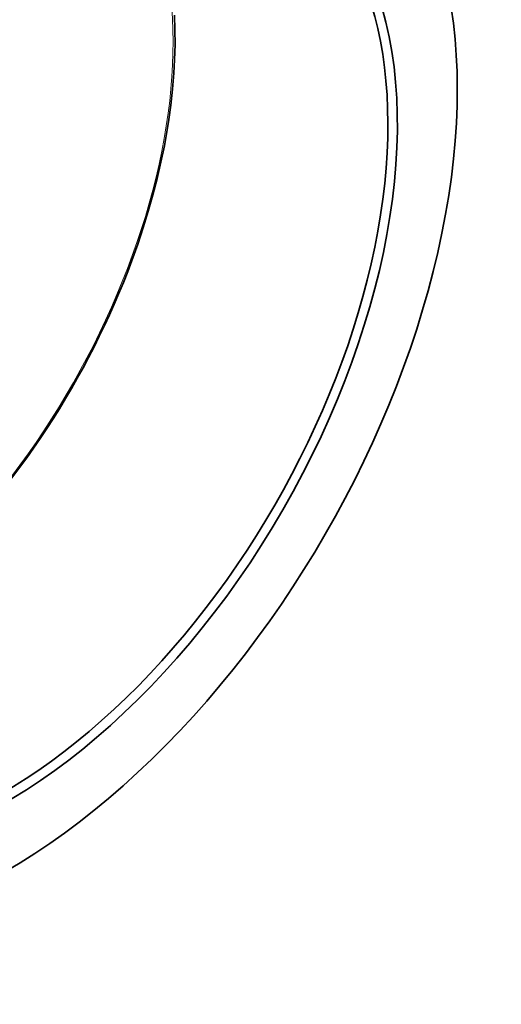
# Model space of a CAD drawing. Extents: x 60 to 778, y 256 to 905.
# Tile 11 of 12: x 699 to 770, y 676 to 822. Entities that reach past the tile are written whole.
import ezdxf

# ---------------------------------------------------------------- set-up
doc = ezdxf.new("R2010")
doc.units = 0

msp = doc.modelspace()

# ---------------------------------------------------------------- linework, layer by layer
at = {"color": 7, "lineweight": 35}
msp.add_lwpolyline([(715.33, 786.26), (716.21, 788.71), (717.03, 791.16), (717.78, 793.61), (718.48, 796.05), (719.1, 798.49), (719.67, 800.91), (720.17, 803.32), (720.6, 805.72), (720.85, 807.28), (721.14, 809.39), (721.4, 811.78), (721.59, 814.15), (721.7, 816.17), (721.76, 818.41), (721.75, 820.6), (721.66, 822.79)], dxfattribs=at)
for centre, major_axis, ratio, start_param, end_param in [((696.65, 772.93), (47.5, 82.27), 0.57735, 0.000018, 1.856194), ((696.65, 772.93), (47.5, 82.27), 0.57735, 3.141611, 6.283204), ((696.65, 772.93), (41.19, 71.34), 0.57735, 2.355993, 7.068816), ((695.94, 773.34), (40.69, 70.47), 0.57735, 3.141611, 6.283204), ((669.08, 788.85), (-37.2, -64.43), 0.579037, 1.093991, 1.855393)]:
    msp.add_ellipse(centre, major_axis=major_axis, ratio=ratio, start_param=start_param, end_param=end_param, dxfattribs=at)
at = {"color": 7, "lineweight": 13}
msp.add_ellipse((669.43, 788.65), major_axis=(36.8, 63.74), ratio=0.57735, start_param=4.234001, end_param=6.07578, dxfattribs=at)

doc.saveas('drawing.dxf')
